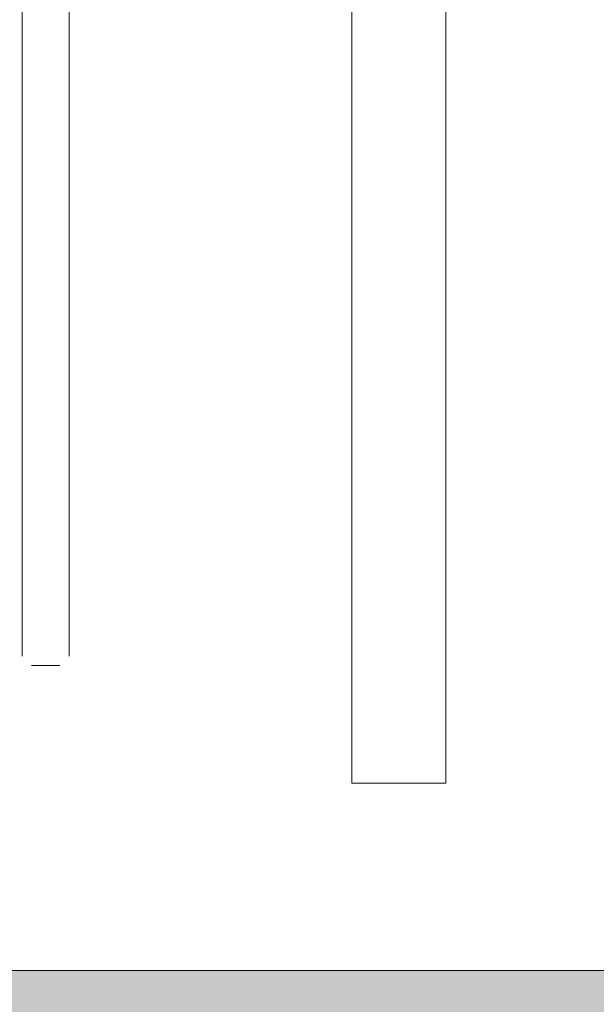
# Paper-space layout 'AD-02 DETAL MONTAŻU DRZWI' of a CAD drawing. Header units: millimetres. Extents: x 0 to 594, y 0 to 550.
# Tile 10 of 99: x 131.37 to 133.82, y 48.14 to 52.33. Entities that reach past the tile are written whole.
import ezdxf
from ezdxf.xclip import XClip

# ---------------------------------------------------------------- set-up
doc = ezdxf.new("R2010")
doc.units = ezdxf.units.MM
doc.header["$MEASUREMENT"] = 0
doc.header["$XCLIPFRAME"] = 0
doc.layers.add('A_stolarka_Nr_pióra__1', color=7, linetype='Continuous', lineweight=20)
doc.layers.add('A_stolarka_Nr_pióra__2', color=8, linetype='Continuous', lineweight=13)
doc.layers.add('A_strop', color=7, linetype='Continuous')

# ---------------------------------------------------------------- blocks, each defined once
blk = doc.blocks.new('Rysunek_2_2', base_point=(-46914.5838, -27095.2))
at = {"layer": 'A_strop', "linetype": 'Continuous', "lineweight": 0, "true_color": 0x000000}
blk.add_hatch(color=18, dxfattribs=at).paths.add_polyline_path([(157.5854, 48.2881), (97.5854, 48.2881), (97.5854, 31.1519), (157.5854, 31.1519)])
at = {"layer": 'A_stolarka_Nr_pióra__1', "color": 7, "linetype": 'Continuous', "lineweight": 20, "ltscale": 0.2}
blk.add_line((157.5854, 48.2881), (97.5854, 48.2881), dxfattribs=at)
at = {"layer": 'A_stolarka_Nr_pióra__1', "color": 7, "linetype": 'Continuous', "lineweight": 20, "ltscale": 0.2, "flags": 128}
blk.add_lwpolyline([(132.7848, 49.0844), (132.7848, 53.5839), (132.7834, 53.5996), (132.78, 53.6152), (132.7739, 53.6295), (132.7658, 53.6431), (132.7556, 53.6547), (132.7433, 53.6649), (132.7297, 53.673), (132.7154, 53.6791), (132.7005, 53.6825), (132.6848, 53.6839), (126.3846, 53.6839), (126.3846, 54.0837), (133.1846, 54.0837), (133.1846, 49.0844)], close=True, dxfattribs=at)
blk.add_lwpolyline([(132.7848, 49.0844), (132.7848, 53.5839), (132.7834, 53.5996), (132.78, 53.6152), (132.7739, 53.6295), (132.7658, 53.6431), (132.7556, 53.6547), (132.7433, 53.6649), (132.7297, 53.673), (132.7154, 53.6791), (132.7005, 53.6825), (132.6848, 53.6839), (126.3846, 53.6839), (126.3846, 54.0837), (133.1846, 54.0837), (133.1846, 49.0844)], close=True, dxfattribs=at)
at = {"layer": 'A_stolarka_Nr_pióra__2', "color": 8, "linetype": 'Continuous', "lineweight": 13, "ltscale": 0.2}
for p, q in [((131.5846, 49.6237), (131.5846, 53.6437)), ((131.3846, 53.0237), (131.3846, 49.6237)), ((131.4246, 49.5837), (131.5446, 49.5837))]:
    blk.add_line(p, q, dxfattribs=at)

psp = doc.layouts.new('AD-02 DETAL MONTAŻU DRZWI')

# ---------------------------------------------------------------- block references
at = {"color": 37, "linetype": 'Continuous', "lineweight": 5, "true_color": 0x656532}
ref = psp.add_blockref('Rysunek_2_2', (-46914.5838, -27095.2), dxfattribs=at)
XClip(ref).set_block_clipping_path([(33.2101829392, 4.9001792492), (292.97782874, 254.0652997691)])

doc.saveas('drawing.dxf')
